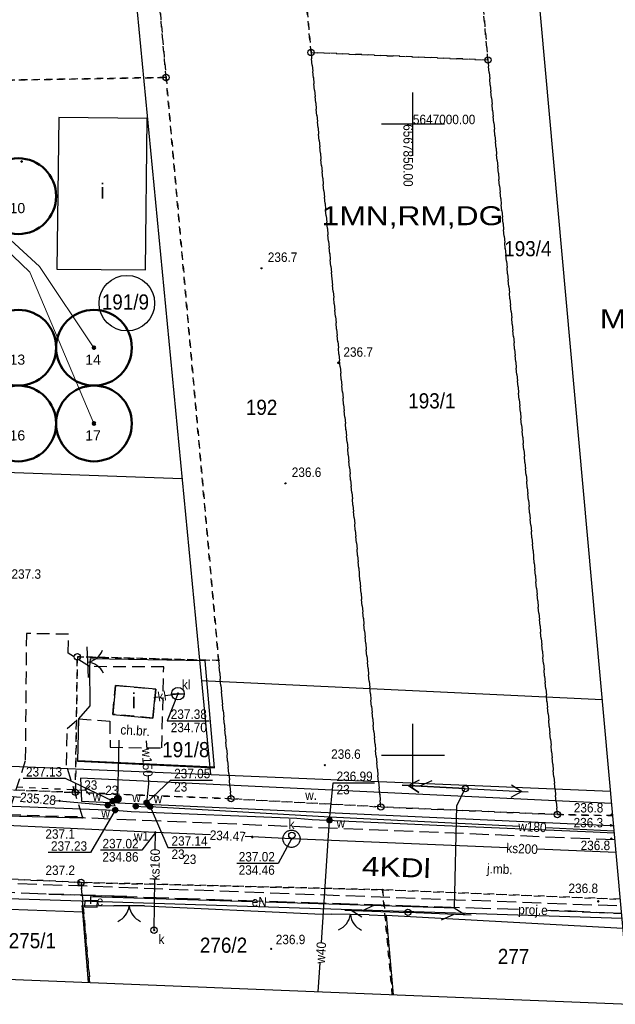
# Model space of a CAD drawing. Extents: x 6567718 to 6567944, y 5646915 to 5647067.
# Tile 4 of 6: x 6567819 to 6567866, y 5646930 to 5647008. Entities that reach past the tile are written whole.
import ezdxf
from ezdxf.enums import TextEntityAlignment as Align

# ---------------------------------------------------------------- set-up
doc = ezdxf.new("R2010")
doc.units = 0
doc.header["$MEASUREMENT"] = 0
for name, pattern in [('DGN_STYLE_2191', [1, -0.25, 0.5, -0.25]), ('DGN_STYLE_9021', [7.5, 3.75, 3.75]), ('KTCR02_05', [1.5, 1, -0.5]), ('KTJZ01_05', [2, 1.5, -0.5]), ('PZAG_03_05', [9, 4.5, 4.5]), ('SUPE_P_01_05', [2.5, 2, -0.5])]:
    doc.linetypes.add(name, pattern=pattern)
for name, color, linetype, lineweight in [('_EKO_DŹ_odwierty', 4, 'CONTINUOUS', 50), ('_Eko_DŹ_odwierty_obszar', 4, 'CONTINUOUS', 50), ('_EKO_DŹ_odwierty_OPIS', 3, 'CONTINUOUS', 15), ('_EKO_DŹ_poziomy', 3, 'CONTINUOUS', 20)]:
    doc.layers.add(name, color=color, linetype=linetype, lineweight=lineweight)
for name, color, linetype in [('BDOT1', 7, 'CONTINUOUS'), ('EWID', 7, 'CONTINUOUS'), ('EWID_BUD', 7, 'CONTINUOUS'), ('GESUT1', 7, 'CONTINUOUS'), ('GESUT2', 7, 'CONTINUOUS'), ('PZAG', 7, 'CONTINUOUS'), ('REDAKCJA1', 7, 'CONTINUOUS')]:
    doc.layers.add(name, color=color, linetype=linetype)
doc.styles.add('Arial_1', font='arial.ttf')
doc.styles.add('STYLE-GEO_140', font='geo_140.shx', dxfattribs={"bigfont": 'geo_140big.shx'})
doc.styles.add('STYLE-SWISSNRW_1250', font='SWISSNRW_1250.shx')

# ---------------------------------------------------------------- blocks, each defined once
blk = doc.blocks.new('K100')
at = {"layer": 'REDAKCJA1', "color": 7, "linetype": 'Continuous'}
for p, q in [((0, -50), (0, 50)), ((50, 0), (-50, 0))]:
    blk.add_line(p, q, dxfattribs=at)
blk = doc.blocks.new('KTOK02_1')
at = {"layer": 'BDOT1', "color": 7, "linetype": 'Continuous'}
for centre, radius, start, end in [((-5.07, -0.55), 5.1, 6.3347, 66.4773), ((5.06, -0.54), 5.09, 113.4578, 173.7303)]:
    blk.add_arc(centre, radius, start, end, dxfattribs=at)
blk = doc.blocks.new('KTOK02_2')
at = {"layer": 'BDOT1', "color": 7, "linetype": 'Continuous'}
for centre, radius, start, end in [((-5.06, -0.56), 5.1, 6.3349, 66.4776), ((5.08, -0.55), 5.09, 113.4581, 173.7305)]:
    blk.add_arc(centre, radius, start, end, dxfattribs=at)
blk = doc.blocks.new('KTOK02_6')
at = {"layer": 'BDOT1', "color": 7, "linetype": 'Continuous'}
for centre, radius, start, end in [((-5.06, -0.57), 5.1, 6.3342, 66.4769), ((5.08, -0.56), 5.09, 113.4574, 173.7298)]:
    blk.add_arc(centre, radius, start, end, dxfattribs=at)
blk = doc.blocks.new('DWG_H0_11')
at = {"layer": 'BDOT1', "linetype": 'Continuous'}
blk.add_hatch(color=7, dxfattribs=at).paths.add_polyline_path([(0.09, 0, 1), (-0.09, 0, 1)], flags=16)
at = {"layer": 'BDOT1', "color": 7, "linetype": 'Continuous'}
blk.add_lwpolyline([(0.09, 0, 1), (-0.09, 0, 1)], format="xyb", close=True, dxfattribs=at)
blk = doc.blocks.new('RTPW01_1')
at = {"layer": 'BDOT1', "color": 7, "linetype": 'Continuous'}
blk.add_circle((0, 0), 0.09, dxfattribs=at)
blk.add_blockref('DWG_H0_11', (0, 0), dxfattribs=at)
blk = doc.blocks.new('801_5')
at = {"layer": 'BDOT1', "linetype": 'Continuous'}
h = blk.add_hatch(color=7, dxfattribs=at)
edge = h.paths.add_edge_path()
edge.add_arc((-0.002, -0.004), 0.045, 0, 360)
at = {"layer": 'BDOT1', "color": 7, "linetype": 'Continuous'}
blk.add_circle((-0.002, -0.004), 0.045, dxfattribs=at)
blk = doc.blocks.new('SUSM04_1')
at = {"layer": 'GESUT1', "color": 235, "linetype": 'Continuous'}
blk.add_circle((0, 0), 0.5, dxfattribs=at)
blk = doc.blocks.new('SUPT01_2')
at = {"layer": 'GESUT1', "color": 30, "linetype": 'Continuous'}
for p, q in [((-0.01, 5), (-0.01, -5)), ((-0.01, 4), (-1.01, 2.3)), ((-0.01, 2.3), (0.99, 0.3))]:
    blk.add_line(p, q, dxfattribs=at)
blk = doc.blocks.new('SUPT00_2')
at = {"layer": 'GESUT1', "color": 30, "linetype": 'Continuous', "rotation": 270}
blk.add_blockref('SUPT01_2', (5, -0.01), dxfattribs=at)
blk = doc.blocks.new('SUPT01_1')
at = {"layer": 'GESUT1', "color": 30, "linetype": 'Continuous'}
for p, q in [((-0.01, 5), (-0.01, -5)), ((-0.01, 4), (-1.01, 2.3)), ((-0.01, 2.3), (0.99, 0.3))]:
    blk.add_line(p, q, dxfattribs=at)
blk = doc.blocks.new('SUPT00_1')
at = {"layer": 'GESUT1', "color": 30, "linetype": 'Continuous', "rotation": 270}
blk.add_blockref('SUPT01_1', (5, -0.01), dxfattribs=at)
blk = doc.blocks.new('SUPE04_8')
at = {"layer": 'GESUT1', "color": 230, "linetype": 'Continuous'}
for p, q in [((0, -5.01), (0, 4.99)), ((-1, 2.29), (0, 3.99)), ((0, 3.99), (1, 2.29))]:
    blk.add_line(p, q, dxfattribs=at)
blk = doc.blocks.new('SUPE00_8')
at = {"layer": 'GESUT1', "color": 230, "linetype": 'Continuous', "rotation": 270}
blk.add_blockref('SUPE04_8', (5.01, 0), dxfattribs=at)
blk = doc.blocks.new('SUPT01_7')
at = {"layer": 'GESUT1', "color": 30, "linetype": 'Continuous'}
for p, q in [((0, 4.99), (0, -5.01)), ((0, 3.99), (-1, 2.29)), ((0, 2.29), (1, 0.29))]:
    blk.add_line(p, q, dxfattribs=at)
blk = doc.blocks.new('SUPT00_7')
at = {"layer": 'GESUT1', "color": 30, "linetype": 'Continuous', "rotation": 270}
blk.add_blockref('SUPT01_7', (5.01, 0), dxfattribs=at)
blk = doc.blocks.new('SUPE04_9')
at = {"layer": 'GESUT1', "color": 230, "linetype": 'Continuous'}
for p, q in [((0, -5.01), (0, 4.99)), ((-1, 2.29), (0, 3.99)), ((0, 3.99), (1, 2.29))]:
    blk.add_line(p, q, dxfattribs=at)
blk = doc.blocks.new('SUPE00_9')
at = {"layer": 'GESUT1', "color": 230, "linetype": 'Continuous', "rotation": 270}
blk.add_blockref('SUPE04_9', (5.01, 0), dxfattribs=at)
blk = doc.blocks.new('SUUS18_1')
at = {"layer": 'GESUT1', "color": 202, "linetype": 'Continuous'}
blk.add_lwpolyline([(-1, 0.5), (-1, -0.5), (1, -0.5), (1, 0.5)], close=True, dxfattribs=at)
blk = doc.blocks.new('DWG_H0_16')
at = {"layer": 'GESUT1', "linetype": 'Continuous'}
blk.add_hatch(color=202, dxfattribs=at).paths.add_polyline_path([(0.01, 0.4, 1), (-0.01, -0.4, 1)], flags=16)
at = {"layer": 'GESUT1', "color": 202, "linetype": 'Continuous'}
blk.add_lwpolyline([(0.01, 0.4, 1), (-0.01, -0.4, 1)], format="xyb", close=True, dxfattribs=at)
blk = doc.blocks.new('SUUS25_2')
at = {"layer": 'GESUT1', "color": 202, "linetype": 'Continuous'}
blk.add_circle((0, 0), 0.4, dxfattribs=at)
at = {"layer": 'GESUT1', "color": 202, "linetype": 'Continuous', "xscale": 0.999996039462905, "yscale": 0.999996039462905, "zscale": 0.999996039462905, "rotation": 270.9391909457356}
blk.add_blockref('DWG_H0_16', (0, 0), dxfattribs=at)
blk = doc.blocks.new('DWG_H0_17')
at = {"layer": 'GESUT1', "linetype": 'Continuous'}
blk.add_hatch(color=202, dxfattribs=at).paths.add_polyline_path([(0, 0.4, 1), (0, -0.4, 1)], flags=16)
at = {"layer": 'GESUT1', "color": 202, "linetype": 'Continuous'}
blk.add_lwpolyline([(0, 0.4, 1), (0, -0.4, 1)], format="xyb", close=True, dxfattribs=at)
blk = doc.blocks.new('SUUS25_3')
at = {"layer": 'GESUT1', "color": 202, "linetype": 'Continuous'}
blk.add_circle((0, 0), 0.4, dxfattribs=at)
at = {"layer": 'GESUT1', "color": 202, "linetype": 'Continuous', "rotation": 270}
blk.add_blockref('DWG_H0_17', (0, 0), dxfattribs=at)
blk = doc.blocks.new('DWG_H0_18')
at = {"layer": 'GESUT1', "linetype": 'Continuous'}
blk.add_hatch(color=202, dxfattribs=at).paths.add_polyline_path([(0.4, -0.02, 1), (-0.4, 0.02, 1)], flags=16)
at = {"layer": 'GESUT1', "color": 202, "linetype": 'Continuous'}
blk.add_lwpolyline([(0.4, -0.02, 1), (-0.4, 0.02, 1)], format="xyb", close=True, dxfattribs=at)
blk = doc.blocks.new('SUUS25_4')
at = {"layer": 'GESUT1', "color": 202, "linetype": 'Continuous'}
blk.add_circle((0, 0), 0.4, dxfattribs=at)
at = {"layer": 'GESUT1', "color": 202, "linetype": 'Continuous', "xscale": 0.9999958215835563, "yscale": 0.9999958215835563, "zscale": 0.9999958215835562, "rotation": 2.551485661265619}
blk.add_blockref('DWG_H0_18', (0, 0), dxfattribs=at)
blk = doc.blocks.new('DWG_H0_19')
at = {"layer": 'GESUT1', "linetype": 'Continuous'}
blk.add_hatch(color=202, dxfattribs=at).paths.add_polyline_path([(-0.5, 0, 1), (0.5, 0, 1)], flags=16)
at = {"layer": 'GESUT1', "color": 202, "linetype": 'Continuous'}
blk.add_lwpolyline([(-0.5, 0, 1), (0.5, 0, 1)], format="xyb", close=True, dxfattribs=at)
blk = doc.blocks.new('SUUS30_1')
at = {"layer": 'GESUT1', "color": 202, "linetype": 'Continuous'}
blk.add_circle((0, 0), 0.5, dxfattribs=at)
blk.add_blockref('DWG_H0_19', (0, 0), dxfattribs=at)
blk = doc.blocks.new('DWG_H0_20')
at = {"layer": 'GESUT1', "linetype": 'Continuous'}
blk.add_hatch(color=202, dxfattribs=at).paths.add_polyline_path([(0.03, 0.4, 1), (-0.03, -0.4, 1)], flags=16)
at = {"layer": 'GESUT1', "color": 202, "linetype": 'Continuous'}
blk.add_lwpolyline([(0.03, 0.4, 1), (-0.03, -0.4, 1)], format="xyb", close=True, dxfattribs=at)
blk = doc.blocks.new('SUUS25_5')
at = {"layer": 'GESUT1', "color": 202, "linetype": 'Continuous'}
blk.add_circle((0, 0), 0.4, dxfattribs=at)
at = {"layer": 'GESUT1', "color": 202, "linetype": 'Continuous', "xscale": 0.9999956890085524, "yscale": 0.9999956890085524, "zscale": 0.9999956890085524, "rotation": 273.7464568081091}
blk.add_blockref('DWG_H0_20', (0, 0), dxfattribs=at)
blk = doc.blocks.new('DWG_H0_21')
at = {"layer": 'GESUT1', "linetype": 'Continuous'}
blk.add_hatch(color=202, dxfattribs=at).paths.add_polyline_path([(-0.01, 0.4, 1), (0.01, -0.4, 1)], flags=16)
at = {"layer": 'GESUT1', "color": 202, "linetype": 'Continuous'}
blk.add_lwpolyline([(-0.01, 0.4, 1), (0.01, -0.4, 1)], format="xyb", close=True, dxfattribs=at)
blk = doc.blocks.new('SUUS25_6')
at = {"layer": 'GESUT1', "color": 202, "linetype": 'Continuous'}
blk.add_circle((0, 0), 0.4, dxfattribs=at)
at = {"layer": 'GESUT1', "color": 202, "linetype": 'Continuous', "xscale": 0.9999960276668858, "yscale": 0.9999960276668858, "zscale": 0.9999960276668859, "rotation": 268.6359708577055}
blk.add_blockref('DWG_H0_21', (0, 0), dxfattribs=at)
blk = doc.blocks.new('DWG_H0_22')
at = {"layer": 'GESUT1', "linetype": 'Continuous'}
blk.add_hatch(color=202, dxfattribs=at).paths.add_polyline_path([(0.4, 0, 1), (-0.4, 0, 1)], flags=16)
at = {"layer": 'GESUT1', "color": 202, "linetype": 'Continuous'}
blk.add_lwpolyline([(0.4, 0, 1), (-0.4, 0, 1)], format="xyb", close=True, dxfattribs=at)
blk = doc.blocks.new('SUUS25_7')
at = {"layer": 'GESUT1', "color": 202, "linetype": 'Continuous'}
blk.add_circle((0, 0), 0.4, dxfattribs=at)
blk.add_blockref('DWG_H0_22', (0, 0), dxfattribs=at)
blk = doc.blocks.new('SUUS22_1')
at = {"layer": 'GESUT1', "color": 202, "linetype": 'Continuous'}
blk.add_circle((0, 0), 0.5, dxfattribs=at)
blk = doc.blocks.new('SUUS07_1')
at = {"layer": 'GESUT1', "color": 202, "linetype": 'Continuous'}
blk.add_line((-1, 0), (1, 0), dxfattribs=at)
blk.add_circle((0, 0), 1, dxfattribs=at)
blk = doc.blocks.new('DWG_H0_28')
at = {"layer": 'GESUT1', "linetype": 'Continuous'}
blk.add_hatch(color=5, dxfattribs=at).paths.add_polyline_path([(0.08, -0.01, 1), (-0.1, -0.01, 1)], flags=16)
at = {"layer": 'GESUT1', "color": 5, "linetype": 'Continuous'}
blk.add_lwpolyline([(0.08, -0.01, 1), (-0.1, -0.01, 1)], format="xyb", close=True, dxfattribs=at)
blk = doc.blocks.new('SUPS02_1')
at = {"layer": 'GESUT1', "color": 5, "linetype": 'Continuous'}
blk.add_circle((-0.01, -0.01), 0.09, dxfattribs=at)
blk.add_blockref('DWG_H0_28', (0, 0), dxfattribs=at)
blk = doc.blocks.new('DWG_H0_27')
at = {"layer": 'GESUT1', "linetype": 'Continuous'}
blk.add_hatch(color=44, dxfattribs=at).paths.add_polyline_path([(-0.09, 0, 1), (0.09, 0, 1)], flags=16)
at = {"layer": 'GESUT1', "color": 44, "linetype": 'Continuous'}
blk.add_lwpolyline([(-0.09, 0, 1), (0.09, 0, 1)], format="xyb", close=True, dxfattribs=at)
blk = doc.blocks.new('SUPS00_1')
at = {"layer": 'GESUT1', "color": 44, "linetype": 'Continuous'}
blk.add_circle((0, 0), 0.09, dxfattribs=at)
blk.add_blockref('DWG_H0_27', (0, 0), dxfattribs=at)
blk = doc.blocks.new('EGBP04_1')
at = {"layer": 'EWID', "color": 92, "linetype": 'Continuous'}
blk.add_circle((0, 0), 0.5, dxfattribs=at)
blk = doc.blocks.new('Y0_18R')
at = {"layer": 'EWID', "linetype": 'Continuous'}
h = blk.add_hatch(color=7, dxfattribs=at)
edge = h.paths.add_edge_path()
edge.add_arc((0, 0), 0.09, 0, 360)
at = {"layer": 'EWID', "color": 92, "linetype": 'Continuous'}
blk.add_circle((0, 0), 0.09, dxfattribs=at)

msp = doc.modelspace()

# ---------------------------------------------------------------- linework, layer by layer
at = {"layer": '_EKO_DŹ_odwierty'}
for centre in [(6567824.726, 5646982.299), (6567824.726, 5646976.299)]:
    msp.add_circle(centre, 0.108, dxfattribs=at)
at = {"layer": '_Eko_DŹ_odwierty_obszar'}
for centre in [(6567818.726, 5646994.299), (6567818.726, 5646982.299), (6567824.726, 5646982.299), (6567818.726, 5646976.299), (6567824.726, 5646976.299)]:
    msp.add_circle(centre, 3, dxfattribs=at)
at = {"layer": '_EKO_DŹ_poziomy'}
for points in [[(6567824.726, 5646976.299), (6567819.644, 5646988.286), (6567815.58, 5646992.158), (6567798.389, 5646996.785), (6567787.183, 5646997.162), (6567783.388, 5646996.872), (6567782.943, 5646996.886), (6567782.689, 5646996.922)], [(6567824.726, 5646982.299), (6567820.403, 5646988.73), (6567815.831, 5646992.903), (6567798.4, 5646997.036), (6567787.148, 5646997.415), (6567783.353, 5646997.125), (6567782.94, 5646997.138), (6567782.702, 5646997.172)]]:
    msp.add_lwpolyline(points, dxfattribs=at)
at = {"layer": 'BDOT1', "color": 7, "linetype": 'Continuous'}
for p, q in [((6567818.589, 5646947.514), (6567819.088, 5646947.491)), ((6567819.588, 5646947.467), (6567820.087, 5646947.444)), ((6567820.587, 5646947.421), (6567821.086, 5646947.398)), ((6567821.586, 5646947.375), (6567822.085, 5646947.352)), ((6567822.585, 5646947.328), (6567823.084, 5646947.305)), ((6567823.584, 5646947.282), (6567824.06, 5646947.26)), ((6567824.06, 5646947.26), (6567824.43, 5646947.597)), ((6567824.06, 5646947.26), (6567824.397, 5646946.89))]:
    msp.add_line(p, q, dxfattribs=at)
at = {"layer": 'BDOT1', "color": 7, "linetype": 'KTCR02_05'}
for points in [[(6567817.92, 5646945.33), (6567823.82, 5646945.15), (6567822.54, 5646949.25), (6567822.61, 5646952.14), (6567823.51, 5646952.91), (6567825.99, 5646952.73), (6567826, 5646950.66), (6567830.11, 5646950.6), (6567830.25, 5646957.02), (6567824.37, 5646957.04), (6567822.67, 5646958.1), (6567822.71, 5646959.6), (6567819.37, 5646959.66), (6567819.28, 5646949.58)], [(6567826.22, 5646953.26), (6567826.43, 5646955.55), (6567829.62, 5646955.26), (6567829.4, 5646952.97)]]:
    msp.add_lwpolyline(points, close=True, dxfattribs=at)
at = {"layer": 'BDOT1', "color": 7, "linetype": 'Continuous'}
for points in [[(6567824.156, 5646958.601), (6567824.26, 5646956.17)], [(6567865.747, 5646946.205), (6567823.67, 5646948.21), (6567823.75, 5646946.4), (6567865.69, 5646944.47), (6567865.904, 5646944.456)], [(6567817.84, 5646945.22), (6567823.76, 5646945.06)], [(6567828.73, 5646938.1), (6567826.29, 5646938.09)], [(6567846.541, 5646937.392), (6567843.551, 5646937.446)]]:
    msp.add_lwpolyline(points, dxfattribs=at)
at = {"layer": 'BDOT1', "color": 7, "linetype": 'DGN_STYLE_9021'}
for points in [[(6567833.53, 5646957.5), (6567824.42, 5646957.67), (6567824.37, 5646957.04), (6567824.4, 5646953.94), (6567823.51, 5646952.91), (6567823.43, 5646949.55), (6567834.28, 5646949.04), (6567833.53, 5646957.5)], [(6567834.25, 5646949.09), (6567823.44, 5646949.59)], [(6567809.274, 5646938.16), (6567809.28, 5646938.16), (6567823.84, 5646937.61), (6567823.78, 5646938.12)], [(6567823.78, 5646938.12), (6567826.29, 5646938.09)], [(6567824.29, 5646932.02), (6567823.84, 5646937.61)], [(6567828.73, 5646938.1), (6567842.22, 5646937.47), (6567843.551, 5646937.446)], [(6567846.541, 5646937.392), (6567847.88, 5646937.34), (6567848.435, 5646931.052)], [(6567866.64, 5646936.31), (6567847.88, 5646937.34)]]:
    msp.add_lwpolyline(points, dxfattribs=at)
at = {"layer": 'BDOT1', "color": 7, "linetype": 'KTJZ01_05'}
for points in [[(6567866.01, 5646943.32), (6567823.76, 5646945.06), (6567817.84, 5646945.22), (6567791.87, 5646946.65), (6567790.24, 5646946.69), (6567776.22, 5646946.95)], [(6567776.45, 5646941.74), (6567806.71, 5646940.32), (6567866.48, 5646938.1)]]:
    msp.add_lwpolyline(points, dxfattribs=at)
at = {"layer": 'EWID', "color": 92, "linetype": 'DGN_STYLE_2191'}
for p, q in [((6567830.443, 5647003.7), (6567827.743, 5647033.66)), ((6567827.743, 5647033.66), (6567830.443, 5647003.7)), ((6567839.32, 5647033.86), (6567841.93, 5647005.68)), ((6567841.93, 5647005.68), (6567839.32, 5647033.856)), ((6567855.95, 5647005.08), (6567853.27, 5647034.09)), ((6567853.27, 5647034.09), (6567855.95, 5647005.08)), ((6567847.46, 5646945.93), (6567841.93, 5647005.68)), ((6567841.93, 5647005.68), (6567855.95, 5647005.08)), ((6567855.95, 5647005.08), (6567841.93, 5647005.68)), ((6567841.93, 5647005.68), (6567847.46, 5646945.93)), ((6567855.95, 5647005.08), (6567861.45, 5646945.33)), ((6567861.45, 5646945.33), (6567855.95, 5647005.08)), ((6567747.783, 5647002.3), (6567830.443, 5647003.7)), ((6567830.443, 5647003.7), (6567747.783, 5647002.3)), ((6567830.443, 5647003.7), (6567834.602, 5646957.54)), ((6567834.602, 5646957.54), (6567830.443, 5647003.7)), ((6567823.25, 5646947.076), (6567823.41, 5646957.82)), ((6567823.41, 5646957.82), (6567823.25, 5646947.076)), ((6567823.41, 5646957.82), (6567834.602, 5646957.54)), ((6567834.602, 5646957.54), (6567823.41, 5646957.82)), ((6567834.602, 5646957.54), (6567835.59, 5646946.58)), ((6567835.59, 5646946.58), (6567834.602, 5646957.54)), ((6567752.41, 5646949.92), (6567823.25, 5646947.076)), ((6567823.25, 5646947.076), (6567752.41, 5646949.92)), ((6567823.25, 5646947.076), (6567835.59, 5646946.58)), ((6567835.59, 5646946.58), (6567823.25, 5646947.076)), ((6567835.59, 5646946.58), (6567847.46, 5646945.93)), ((6567847.46, 5646945.93), (6567835.59, 5646946.58)), ((6567847.46, 5646945.93), (6567861.45, 5646945.33)), ((6567861.45, 5646945.33), (6567847.46, 5646945.93)), ((6567861.45, 5646945.33), (6567865.83, 5646945.24)), ((6567865.834, 5646945.239), (6567861.45, 5646945.33)), ((6567823.7, 5646939.95), (6567803.73, 5646940.9)), ((6567803.73, 5646940.9), (6567823.7, 5646939.95)), ((6567847.6, 5646939.37), (6567823.7, 5646939.95)), ((6567823.7, 5646939.95), (6567847.6, 5646939.37)), ((6567824.4, 5646932.02), (6567823.7, 5646939.95)), ((6567823.7, 5646939.95), (6567824.4, 5646932.02)), ((6567848.37, 5646931.05), (6567847.6, 5646939.37)), ((6567847.6, 5646939.37), (6567848.37, 5646931.05)), ((6567866.43, 5646938.62), (6567847.6, 5646939.37)), ((6567847.6, 5646939.37), (6567866.43, 5646938.62))]:
    msp.add_line(p, q, dxfattribs=at)
at = {"layer": 'EWID', "color": 92, "linetype": 'Continuous'}
msp.add_circle((6567827.331, 5646985.826), 2.199, dxfattribs=at)
at = {"layer": 'EWID_BUD', "color": 7, "linetype": 'Continuous'}
for points in [[(6567821.79, 5646988.53), (6567828.8, 5646988.46), (6567828.94, 5647000.44), (6567821.94, 5647000.52)], [(6567826.22, 5646953.26), (6567829.4, 5646952.97), (6567829.62, 5646955.26), (6567826.43, 5646955.55)]]:
    msp.add_lwpolyline(points, close=True, dxfattribs=at)
at = {"layer": 'GESUT1', "color": 44, "linetype": 'Continuous'}
for points in [[(6567830.4, 5646954.75), (6567831.38, 5646954.9)], [(6567831.38, 5646954.9), (6567830.53, 5646952.75), (6567833.86, 5646952.75)], [(6567829.48, 5646954.6), (6567829.82, 5646954.65)], [(6567833.95, 5646943.71), (6567829.59, 5646943.91), (6567813.87, 5646944.64)], [(6567829.59, 5646943.91), (6567828.53, 5646942.5), (6567825.25, 5646942.5)], [(6567829.57, 5646942.53), (6567829.59, 5646943.91)], [(6567840.38, 5646943.41), (6567839.33, 5646941.46), (6567836.04, 5646941.46)], [(6567857.49, 5646942.68), (6567840.38, 5646943.41), (6567836.7, 5646943.58)], [(6567866.1, 5646942.32), (6567859.81, 5646942.59)], [(6567829.49, 5646936.17), (6567829.54, 5646940.19)]]:
    msp.add_lwpolyline(points, dxfattribs=at)
at = {"layer": 'GESUT1', "color": 230, "linetype": 'Continuous'}
for points in [[(6567826.62, 5646946.57), (6567826.721, 5646951.216)], [(6567838.37, 5646938.41), (6567853.3, 5646937.93), (6567853.49, 5646946.03), (6567854.15, 5646947.38)], [(6567824.49, 5646938.25), (6567824.48, 5646938.85), (6567837.27, 5646938.44)]]:
    msp.add_lwpolyline(points, dxfattribs=at)
at = {"layer": 'GESUT1', "color": 5, "linetype": 'Continuous'}
for points in [[(6567828.869, 5646951.173), (6567828.904, 5646950.51)], [(6567826.21, 5646946.39), (6567822.47, 5646948.19), (6567819.12, 5646948.19)], [(6567829.05, 5646947.77), (6567828.9, 5646946.26), (6567828.86, 5646945.95)], [(6567828.9, 5646946.26), (6567830.8, 5646948.05), (6567834.11, 5646948.05)], [(6567829.018, 5646948.373), (6567829.05, 5646947.77)], [(6567806.087, 5646946.592), (6567808.63, 5646946.46), (6567814.8, 5646946.114), (6567814.87, 5646946.11), (6567826.41, 5646945.68), (6567827.68, 5646945.57), (6567840.8, 5646945.04), (6567842.03, 5646944.93), (6567851.89, 5646944.48), (6567864.28, 5646943.95), (6567865.957, 5646943.868)], [(6567817.65, 5646946.82), (6567818.9, 5646946.71)], [(6567821.66, 5646946.45), (6567825.82, 5646946.07), (6567826.41, 5646946.03), (6567826.21, 5646946.39), (6567826.4, 5646946.44), (6567826.75, 5646946.46)], [(6567826.41, 5646945.68), (6567824.45, 5646942.31), (6567821.1, 5646942.31)], [(6567828.04, 5646945.99), (6567828.86, 5646945.95)], [(6567828.86, 5646945.95), (6567829.18, 5646945.96), (6567843.41, 5646945.14), (6567858.42, 5646944.41)], [(6567829.18, 5646945.96), (6567830.59, 5646942.71), (6567833.95, 5646942.71)], [(6567842.749, 5646935.182), (6567843.4, 5646944.87), (6567843.41, 5646945.14)], [(6567860.53, 5646944.31), (6567865.94, 5646944.05)], [(6567842.488, 5646931.291), (6567842.642, 5646933.585)]]:
    msp.add_lwpolyline(points, dxfattribs=at)
at = {"layer": 'GESUT1', "color": 202, "linetype": 'Continuous'}
msp.add_lwpolyline([(6567843.4, 5646944.87), (6567843.67, 5646947.83), (6567846.97, 5646947.83)], dxfattribs=at)
at = {"layer": 'GESUT1', "color": 44, "linetype": 'Continuous'}
msp.add_lwpolyline([(6567839.7, 5646943.35), (6567839.7, 5646943.41), (6567839.7, 5646943.47), (6567839.71, 5646943.53), (6567839.72, 5646943.59), (6567839.74, 5646943.64), (6567839.76, 5646943.7), (6567839.79, 5646943.75), (6567839.82, 5646943.8), (6567839.86, 5646943.85), (6567839.9, 5646943.89), (6567839.94, 5646943.93), (6567839.99, 5646943.97), (6567840.04, 5646944), (6567840.09, 5646944.03), (6567840.15, 5646944.05), (6567840.2, 5646944.07), (6567840.26, 5646944.08), (6567840.32, 5646944.09), (6567840.38, 5646944.09), (6567840.44, 5646944.09), (6567840.5, 5646944.08), (6567840.56, 5646944.07), (6567840.61, 5646944.05), (6567840.67, 5646944.03), (6567840.72, 5646944), (6567840.77, 5646943.97), (6567840.82, 5646943.93), (6567840.86, 5646943.89), (6567840.9, 5646943.85), (6567840.94, 5646943.8), (6567840.97, 5646943.75), (6567841, 5646943.7), (6567841.02, 5646943.64), (6567841.04, 5646943.59), (6567841.05, 5646943.53), (6567841.06, 5646943.47), (6567841.06, 5646943.41), (6567841.06, 5646943.35), (6567841.05, 5646943.29), (6567841.04, 5646943.23), (6567841.02, 5646943.18), (6567841, 5646943.12), (6567840.97, 5646943.07), (6567840.94, 5646943.02), (6567840.9, 5646942.97), (6567840.86, 5646942.93), (6567840.82, 5646942.89), (6567840.77, 5646942.85), (6567840.72, 5646942.82), (6567840.67, 5646942.79), (6567840.61, 5646942.77), (6567840.56, 5646942.75), (6567840.5, 5646942.74), (6567840.44, 5646942.73), (6567840.38, 5646942.73), (6567840.32, 5646942.73), (6567840.26, 5646942.74), (6567840.2, 5646942.75), (6567840.15, 5646942.77), (6567840.09, 5646942.79), (6567840.04, 5646942.82), (6567839.99, 5646942.85), (6567839.94, 5646942.89), (6567839.9, 5646942.93), (6567839.86, 5646942.97), (6567839.82, 5646943.02), (6567839.79, 5646943.07), (6567839.76, 5646943.12), (6567839.74, 5646943.18), (6567839.72, 5646943.23), (6567839.71, 5646943.29)], close=True, dxfattribs=at)
at = {"layer": 'GESUT2', "color": 230, "linetype": 'SUPE_P_01_05'}
for points in [[(6567746.147, 5646948.866), (6567743.906, 5646948.972), (6567768.211, 5646947.829), (6567784.029, 5646947.086), (6567783.943, 5646940.913), (6567806.461, 5646939.771), (6567821.151, 5646939.027), (6567827.342, 5646938.827), (6567821.151, 5646939.027), (6567849.186, 5646938.121), (6567858.362, 5646937.824)], [(6567860.671, 5646937.749), (6567860.93, 5646937.741), (6567866.533, 5646937.479)], [(6567866.533, 5646937.479), (6567860.93, 5646937.741), (6567866.533, 5646937.479)]]:
    msp.add_lwpolyline(points, dxfattribs=at)
at = {"layer": 'PZAG', "color": 191, "linetype": 'PZAG_03_05'}
msp.add_line((6567833.25, 5646955.94), (6567865, 5646954.44), dxfattribs=at)
at = {"layer": 'PZAG', "color": 53, "linetype": 'Continuous'}
for points in [[(6567825.77, 5647033.63), (6567833.97, 5646948.51)], [(6567732.08, 5646952.75), (6567865.66, 5646947.19)], [(6567733.08, 5646941.4), (6567866.56, 5646937.13)]]:
    msp.add_lwpolyline(points, dxfattribs=at)
at = {"layer": 'PZAG', "color": 191, "linetype": 'PZAG_03_05'}
msp.add_lwpolyline([(6567752.96, 5647032.39), (6567757.87, 5646974.96), (6567757.87, 5646974.59), (6567831.71, 5646971.95)], dxfattribs=at)
at = {"layer": 'REDAKCJA1', "color": 133, "linetype": 'Continuous'}
msp.add_lwpolyline([(6567725.089, 5647031.92), (6567733.591, 5646935.664), (6567867.179, 5646930.3), (6567857.819, 5647034.168)], close=True, dxfattribs=at)

# ---------------------------------------------------------------- block references
at = {"layer": 'BDOT1', "color": 7, "linetype": 'Continuous', "xscale": 0.5, "yscale": 0.5, "zscale": 0.5}
for p in [(6567819, 5646997.04), (6567844.09, 5646981.1), (6567865.75, 5646945.31), (6567823.82, 5646945.09), (6567865.69, 5646944.47), (6567865.73, 5646943.41), (6567823.56, 5646939.96), (6567864.69, 5646938.45), (6567838.77, 5646934.7)]:
    msp.add_blockref('RTPW01_1', p, dxfattribs=at)
at = {"layer": 'BDOT1', "color": 7, "linetype": 'Continuous'}
for p in [(6567838, 5646988.59), (6567839.9, 5646971.56), (6567843.02, 5646949.24)]:
    msp.add_blockref('801_5', p, dxfattribs=at)
for name, p, xscale, yscale, zscale, rotation in [('KTOK02_6', (6567824.21, 5646957.39), 0.2999986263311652, 0.2999986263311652, 0.2999986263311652, 272.4544759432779), ('KTOK02_1', (6567827.51, 5646938.1), 0.3000006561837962, 0.3000006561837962, 0.3000006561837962, 180.2347882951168), ('KTOK02_2', (6567845.05, 5646937.42), 0.3000004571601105, 0.3000004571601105, 0.3000004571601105, 178.9656324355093)]:
    msp.add_blockref(name, p, dxfattribs=dict(at, xscale=xscale, yscale=yscale, zscale=zscale, rotation=rotation))
at = {"layer": 'EWID', "color": 92, "linetype": 'Continuous', "xscale": 0.5, "yscale": 0.5, "zscale": 0.5}
for name, p in [('EGBP04_1', (6567841.93, 5647005.68)), ('EGBP04_1', (6567855.95, 5647005.08)), ('EGBP04_1', (6567830.44, 5647003.7)), ('EGBP04_1', (6567823.41, 5646957.82)), ('Y0_18R', (6567834.6, 5646957.54)), ('EGBP04_1', (6567823.25, 5646947.08)), ('EGBP04_1', (6567835.59, 5646946.58)), ('EGBP04_1', (6567847.46, 5646945.93)), ('EGBP04_1', (6567861.45, 5646945.33)), ('EGBP04_1', (6567823.7, 5646939.95)), ('Y0_18R', (6567847.6, 5646939.37))]:
    msp.add_blockref(name, p, dxfattribs=at)
at = {"layer": 'GESUT1', "color": 202, "linetype": 'Continuous', "xscale": 0.5, "yscale": 0.5, "zscale": 0.5}
for name, p in [('SUUS07_1', (6567831.38, 5646954.9)), ('SUUS30_1', (6567826.62, 5646946.57)), ('SUUS25_7', (6567829.18, 5646945.96)), ('SUUS25_7', (6567843.4, 5646944.87)), ('SUUS22_1', (6567840.41, 5646943.68)), ('SUUS22_1', (6567829.49, 5646936.17))]:
    msp.add_blockref(name, p, dxfattribs=at)
at = {"layer": 'GESUT1', "color": 44, "linetype": 'Continuous', "xscale": 0.5, "yscale": 0.5, "zscale": 0.5}
for p in [(6567831.38, 5646954.9), (6567829.59, 5646943.91), (6567837.28, 5646943.55), (6567840.38, 5646943.41), (6567829.49, 5646936.17)]:
    msp.add_blockref('SUPS00_1', p, dxfattribs=at)
at = {"layer": 'GESUT1', "color": 30, "linetype": 'Continuous'}
for name, p, xscale, yscale, zscale, rotation in [('SUPT00_7', (6567854.15, 5646947.38), 0.5000022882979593, 0.5000022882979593, 0.5000022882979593, 176.9965517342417), ('SUPT00_2', (6567849.61, 5646937.58), 0.500000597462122, 0.500000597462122, 0.500000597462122, 177.8997790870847), ('SUPT00_1', (6567849.61, 5646937.58), 0.500000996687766, 0.500000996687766, 0.500000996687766, 357.4997849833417)]:
    msp.add_blockref(name, p, dxfattribs=dict(at, xscale=xscale, yscale=yscale, zscale=zscale, rotation=rotation))
at = {"layer": 'GESUT1', "color": 230, "linetype": 'Continuous', "xscale": 0.5000008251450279, "yscale": 0.5000008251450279, "zscale": 0.5000008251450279}
for name, rotation in [('SUPE00_9', 176.9997489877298), ('SUPE00_8', 356.9997489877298)]:
    msp.add_blockref(name, (6567854.15, 5646947.38), dxfattribs=dict(at, rotation=rotation))
at = {"layer": 'GESUT1', "color": 235, "linetype": 'Continuous', "xscale": 0.5, "yscale": 0.5, "zscale": 0.5}
for p in [(6567854.15, 5646947.38), (6567849.61, 5646937.58)]:
    msp.add_blockref('SUSM04_1', p, dxfattribs=at)
at = {"layer": 'GESUT1', "color": 5, "linetype": 'Continuous', "xscale": 0.5, "yscale": 0.5, "zscale": 0.5}
for p in [(6567822, 5646946.42), (6567825.82, 5646946.07), (6567826.21, 5646946.39), (6567828.9, 5646946.26), (6567826.41, 5646945.68), (6567829.18, 5646945.96), (6567843.4, 5646944.87)]:
    msp.add_blockref('SUPS02_1', p, dxfattribs=at)
at = {"layer": 'GESUT1', "color": 202, "linetype": 'Continuous'}
for name, p, xscale, yscale, zscale, rotation in [('SUUS25_2', (6567825.82, 5646946.07), 0.5000019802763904, 0.5000019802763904, 0.5000019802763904, 89.06080905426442), ('SUUS25_3', (6567826.21, 5646946.39), 0.5, 0.5, 0.5, 90), ('SUUS25_5', (6567828.04, 5646945.99), 0.5000021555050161, 0.5000021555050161, 0.5000021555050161, 86.25354319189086), ('SUUS25_6', (6567828.9, 5646946.26), 0.5000019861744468, 0.5000019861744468, 0.5000019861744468, 91.3640291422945), ('SUUS25_4', (6567826.41, 5646945.68), 0.5000020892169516, 0.5000020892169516, 0.5000020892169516, 357.4485143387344), ('SUUS18_1', (6567824.49, 5646938.25), 0.4999989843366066, 0.4999989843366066, 0.4999989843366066, 178.9001611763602)]:
    msp.add_blockref(name, p, dxfattribs=dict(at, xscale=xscale, yscale=yscale, zscale=zscale, rotation=rotation))
at = {"layer": 'REDAKCJA1', "color": 7, "linetype": 'Continuous', "xscale": 0.04999813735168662, "yscale": 0.04999813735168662, "zscale": 0.04999813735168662}
for p in [(6567850, 5647000), (6567850, 5646950)]:
    msp.add_blockref('K100', p, dxfattribs=at)

# ---------------------------------------------------------------- texts
at = {"layer": '_EKO_DŹ_odwierty_OPIS', "color": 3, "char_height": 0.8, "width": 1.70754, "attachment_point": 1, "rotation": 0.65934, "style": 'Arial_1'}
for s, insert in [('10', (6567818.027, 5646993.745)), ('13', (6567818.027, 5646981.745)), ('14', (6567824.027, 5646981.745)), ('16', (6567818.027, 5646975.745)), ('17', (6567824.027, 5646975.745))]:
    msp.add_mtext(s, dxfattribs=dict(at, insert=insert))
at = {"layer": 'BDOT1', "color": 7, "linetype": 'Continuous', "style": 'STYLE-GEO_140', "width": 0.93336}
for s, p in [('236.7', (6567838.5, 5646989.09)), ('236.6', (6567840.4, 5646972.06)), ('236.6', (6567843.52, 5646949.74))]:
    msp.add_text(s, height=0.75, dxfattribs=at).set_placement(p)
at = {"layer": 'BDOT1', "color": 7, "linetype": 'Continuous', "style": 'STYLE-GEO_140', "width": 0.93328}
for s, p in [('236.7', (6567845.663, 5646981.955)), ('237.3', (6567819.36, 5646964.375)), ('w.', (6567841.934, 5646946.865)), ('236.8', (6567863.921, 5646945.865)), ('236.3', (6567863.904, 5646944.685)), ('237.1', (6567822.046, 5646943.785)), ('236.8', (6567864.461, 5646942.885)), ('237.2', (6567822.051, 5646940.915)), ('236.8', (6567863.501, 5646939.485)), ('236.9', (6567840.304, 5646935.435))]:
    msp.add_text(s, height=0.75, dxfattribs=at).set_placement(p, align=Align.MIDDLE_CENTER)
for s, rotation, p in [('ch.br.', 356.62645, (6567827.993, 5646951.986)), ('j.mb.', 357.69665, (6567856.889, 5646941.015))]:
    msp.add_text(s, height=0.75, rotation=rotation, dxfattribs=at).set_placement(p, align=Align.MIDDLE_CENTER)
at = {"layer": 'EWID', "color": 92, "linetype": 'Continuous', "style": 'STYLE-GEO_140', "width": 0.9333}
for s, p in [('193/4', (6567859.108, 5646990.14)), ('191/9', (6567827.216, 5646985.918)), ('192', (6567838.009, 5646977.58)), ('193/1', (6567851.502, 5646978.09)), ('191/8', (6567832.004, 5646950.47)), ('275/1', (6567819.842, 5646935.34)), ('276/2', (6567834.992, 5646934.98)), ('277', (6567857.978, 5646934.09))]:
    msp.add_text(s, height=1.2, dxfattribs=at).set_placement(p, align=Align.MIDDLE_CENTER)
at = {"layer": 'EWID_BUD', "color": 7, "linetype": 'Continuous', "style": 'STYLE-GEO_140', "width": 0.9333}
for p in [(6567825.392, 5646994.71), (6567827.882, 5646954.35)]:
    msp.add_text('i', height=1.2, dxfattribs=at).set_placement(p, align=Align.MIDDLE_CENTER)
at = {"layer": 'GESUT1', "color": 44, "linetype": 'Continuous', "style": 'STYLE-GEO_140', "width": 0.93328}
msp.add_text('kl', height=0.75, dxfattribs=at).set_placement((6567832.037, 5646955.625), align=Align.MIDDLE_CENTER)
for s, rotation, p in [('kl', 8.97263, (6567830.115, 5646954.697)), ('234.47', 357.34686, (6567835.33, 5646943.641)), ('ks200', 357.57042, (6567858.652, 5646942.625)), ('ks160', 89.25979, (6567829.56, 5646941.367))]:
    msp.add_text(s, height=0.75, rotation=rotation, dxfattribs=at).set_placement(p, align=Align.MIDDLE_CENTER)
at = {"layer": 'GESUT1', "color": 44, "linetype": 'Continuous', "style": 'STYLE-GEO_140', "width": 0.93336}
for s, p in [('237.38', (6567830.81, 5646952.9)), ('234.70', (6567830.81, 5646951.85))]:
    msp.add_text(s, height=0.75, dxfattribs=at).set_placement(p)
at = {"layer": 'GESUT1', "color": 5, "linetype": 'Continuous', "style": 'STYLE-GEO_140', "width": 0.93328}
for s, rotation, p in [('w150', 273.04709, (6567828.951, 5646949.442)), ('235.28', 354.74397, (6567820.286, 5646946.576)), ('w180', 357.20788, (6567859.473, 5646944.353)), ('w40', 86.15849, (6567842.699, 5646934.384))]:
    msp.add_text(s, height=0.75, rotation=rotation, dxfattribs=at).set_placement(p, align=Align.MIDDLE_CENTER)
at = {"layer": 'GESUT1', "color": 5, "linetype": 'Continuous', "style": 'STYLE-GEO_140', "width": 0.93336}
for s, p in [('237.13', (6567822.201, 5646948.34)), ('23', (6567824.991, 5646947.29)), ('23', (6567826.659, 5646946.87)), ('237.23', (6567824.181, 5646942.46)), ('23', (6567832.838, 5646941.41))]:
    msp.add_text(s, height=0.75, dxfattribs=at).set_placement(p, align=Align.RIGHT)
for s, p in [('237.05', (6567831.08, 5646948.2)), ('236.99', (6567843.95, 5646947.98)), ('23', (6567831.08, 5646947.15)), ('23', (6567843.95, 5646946.93)), ('w1', (6567827.89, 5646943.26)), ('237.14', (6567830.87, 5646942.86)), ('23', (6567830.87, 5646941.81))]:
    msp.add_text(s, height=0.75, dxfattribs=at).set_placement(p)
at = {"layer": 'GESUT1', "color": 250, "linetype": 'Continuous', "style": 'STYLE-GEO_140', "width": 0.93328}
for s, p in [('w', (6567824.966, 5646946.775)), ('w', (6567828.096, 5646946.685)), ('w', (6567829.796, 5646946.595)), ('w', (6567825.646, 5646945.445)), ('k', (6567840.383, 5646944.555)), ('w', (6567844.286, 5646944.665)), ('e', (6567825.213, 5646938.475)), ('k', (6567830.073, 5646935.445))]:
    msp.add_text(s, height=0.75, dxfattribs=at).set_placement(p, align=Align.MIDDLE_CENTER)
at = {"layer": 'GESUT1', "color": 44, "linetype": 'Continuous', "style": 'STYLE-GEO_140', "width": 0.93336}
for s, p in [('237.02', (6567828.262, 5646942.65)), ('234.86', (6567828.255, 5646941.6)), ('237.02', (6567839.062, 5646941.61)), ('234.46', (6567839.055, 5646940.56))]:
    msp.add_text(s, height=0.75, dxfattribs=at).set_placement(p, align=Align.RIGHT)
at = {"layer": 'GESUT1', "color": 230, "linetype": 'Continuous', "style": 'STYLE-GEO_140', "width": 0.93328}
msp.add_text('eN', height=0.75, rotation=358.17161, dxfattribs=at).set_placement((6567837.825, 5646938.417), align=Align.MIDDLE_CENTER)
at = {"layer": 'GESUT2', "color": 230, "linetype": 'Continuous', "style": 'STYLE-GEO_140', "width": 0.93328}
msp.add_text('proj.e', height=0.75, rotation=358.14841, dxfattribs=at).set_placement((6567859.519, 5646937.777), align=Align.MIDDLE_CENTER)
at = {"layer": 'PZAG', "color": 191, "linetype": 'Continuous', "style": 'STYLE-SWISSNRW_1250', "width": 1.2}
msp.add_text('1MN,RM,DG', height=1.5, dxfattribs=at).set_placement((6567849.967, 5646992.75), align=Align.MIDDLE_CENTER)
msp.add_text('4KDl', height=1.5, rotation=357.87423, dxfattribs=at).set_placement((6567848.657, 5646940.404), align=Align.CENTER)
at = {"layer": 'REDAKCJA1', "color": 7, "linetype": 'Continuous', "style": 'STYLE-GEO_140', "width": 0.93336}
msp.add_text('5647000.00', height=0.75, dxfattribs=at).set_placement((6567850, 5647000))
msp.add_text('6567850.00', height=0.75, rotation=270, dxfattribs=at).set_placement((6567850, 5647000), align=Align.TOP_LEFT)
at = {"layer": 'REDAKCJA1', "color": 191, "linetype": 'Continuous', "style": 'STYLE-SWISSNRW_1250', "width": 1.2}
msp.add_text('MN,RM,DG', height=1.5, dxfattribs=at).set_placement((6567871.309, 5646984.59), align=Align.MIDDLE_CENTER)

doc.saveas('drawing.dxf')
